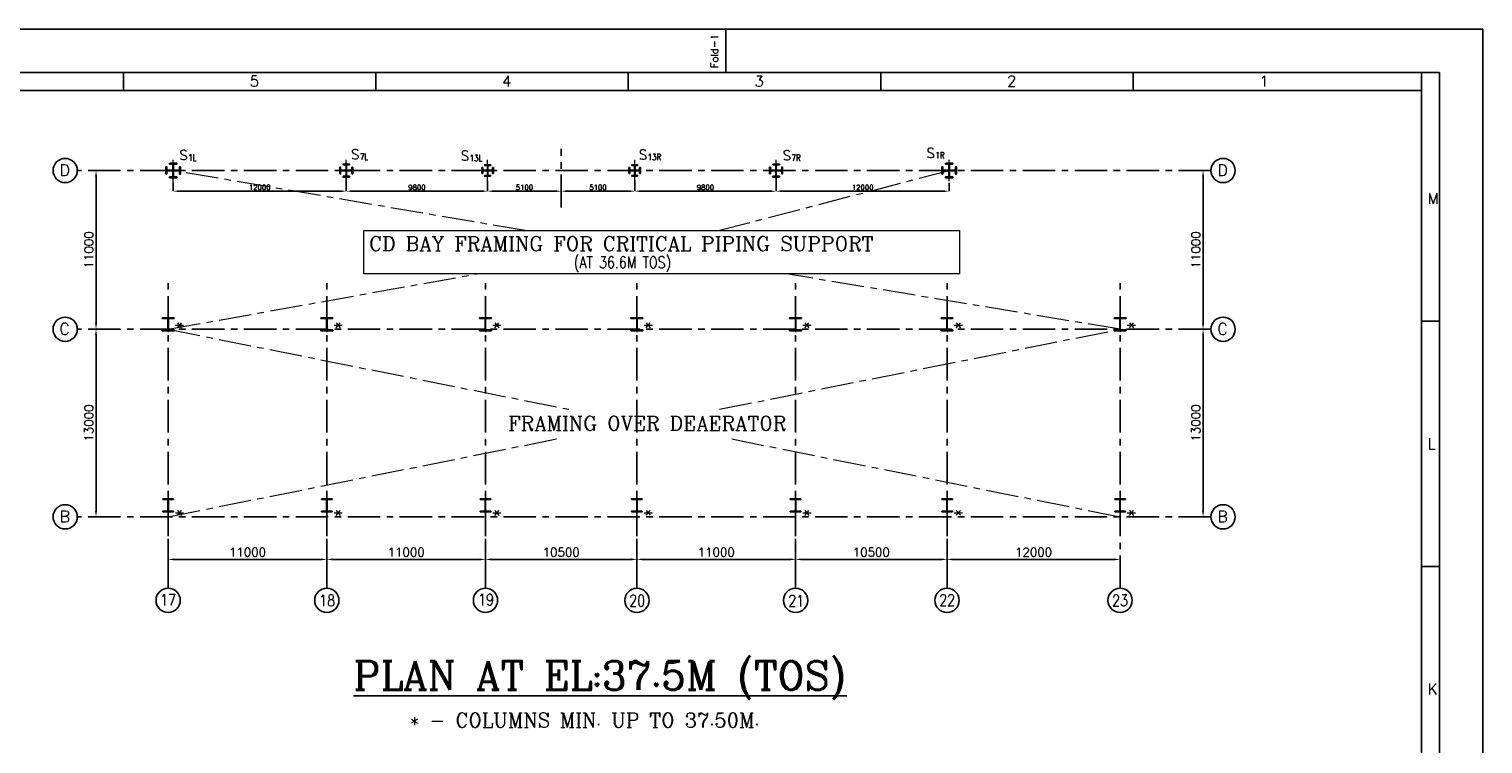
# Model space of a CAD drawing. Header units: inches. Extents: x 0 to 1544102, y -512776 to 23144100.
# Tile 61 of 74: x 196453 to 297250, y -126985 to -77448. Entities that reach past the tile are written whole.
import ezdxf
from ezdxf.enums import TextEntityAlignment as Align

# ---------------------------------------------------------------- set-up
doc = ezdxf.new("R2010")
doc.units = ezdxf.units.IN
doc.header["$LTSCALE"] = 1800
doc.header["$MEASUREMENT"] = 0
doc.linetypes.add('CENTER', pattern=[2, 1.25, -0.25, 0.25, -0.25])
doc.layers.get('0').update_dxf_attribs({"color": 253, "lineweight": 9})
for name, color, linetype in [('1', 7, 'Continuous'), ('1_01_STEEL_TIER1', 7, 'Continuous'), ('COL', 1, 'Continuous'), ('DIM', 4, 'Continuous'), ('FORMAT', 9, 'Continuous'), ('GRID', 251, 'CENTER'), ('TEXT', 3, 'Continuous')]:
    doc.layers.add(name, color=color, linetype=linetype)
doc.layers.add('CEN', color=2, linetype='CENTER', lineweight=15)
doc.styles.add('C4', font='COMPLEX', dxfattribs={"width": 0.75, "height": 625})
doc.styles.add('ROMANC', font='ROMANC.SHX')
doc.styles.add('ROMANS', font='romans.shx')
doc.styles.add('ROMANT', font='romant')
doc.styles.add('S3', font='simplex.shx', dxfattribs={"width": 0.75, "height": 320})
doc.dimstyles.new('K2', dxfattribs={"dimtxt": 600, "dimasz": 400, "dimexe": 200, "dimexo": 200, "dimgap": 200, "dimtad": 1, "dimdec": 0, "dimzin": 0, "dimdsep": 46, "dimtxsty": 'ROMANC', "dimcen": 0.09, "dimclrd": 256, "dimclrt": 4, "dimadec": 0, "dimazin": 0, "dimtfac": 1, "dimtdec": 0, "dimtofl": 0, "dimtmove": 1, "dimatfit": 3, "dimfxl": 0.18, "dimtolj": 1, "dimtzin": 0, "dimarcsym": 0})
doc.dimstyles.new('USER175', dxfattribs={"dimscale": 175, "dimtxt": 2, "dimasz": 1.75, "dimexe": 0, "dimexo": 0, "dimgap": 0.5, "dimtad": 1, "dimdec": 0, "dimzin": 0, "dimdsep": 46, "dimtxsty": 'ROMANS', "dimcen": 0, "dimclrd": 4, "dimclre": 4, "dimclrt": 4, "dimadec": 0, "dimazin": 0, "dimtfac": 0.09, "dimtdec": 0, "dimtix": 1, "dimtofl": 0, "dimtmove": 0, "dimatfit": 3, "dimfxl": 1, "dimtolj": 1, "dimtzin": 0, "dimarcsym": 0})

# ---------------------------------------------------------------- blocks, each defined once
blk = doc.blocks.new('*D262')
at = {"layer": 'DIM', "color": 0, "lineweight": -2, "transparency": 16777216}
for p, q in [((277416, -98248), (278046, -98248)), ((277416, -111248), (278046, -111248))]:
    blk.add_line(p, q, dxfattribs=at)
at = {"layer": 'DIM', "lineweight": -2, "transparency": 16777216}
blk.add_line((277846, -110848), (277846, -98648), dxfattribs=at)
at = {"layer": 'DIM', "transparency": 16777216}
for points in [[(277779, -98648), (277913, -98648), (277846, -98248)], [(277779, -110848), (277913, -110848), (277846, -111248)]]:
    blk.add_solid(points, dxfattribs=at)
at = {"layer": 'DIM', "color": 4, "transparency": 16777216, "insert": (277346, -104748), "char_height": 600, "attachment_point": 5, "rotation": 90, "style": 'ROMANC'}
blk.add_mtext('\\A1;13000', dxfattribs=at)
blk = doc.blocks.new('*D263')
at = {"layer": 'DIM', "color": 0, "lineweight": -2, "transparency": 16777216}
for p, q in [((277416, -87248), (278046, -87248)), ((277416, -98248), (278046, -98248))]:
    blk.add_line(p, q, dxfattribs=at)
at = {"layer": 'DIM', "lineweight": -2, "transparency": 16777216}
blk.add_line((277846, -97848), (277846, -87648), dxfattribs=at)
at = {"layer": 'DIM', "transparency": 16777216}
for points in [[(277779, -87648), (277913, -87648), (277846, -87248)], [(277779, -97848), (277913, -97848), (277846, -98248)]]:
    blk.add_solid(points, dxfattribs=at)
at = {"layer": 'DIM', "color": 4, "transparency": 16777216, "insert": (277346, -92748), "char_height": 600, "attachment_point": 5, "rotation": 90, "style": 'ROMANC'}
blk.add_mtext('\\A1;11000', dxfattribs=at)
blk = doc.blocks.new('*D264')
at = {"layer": 'DIM', "color": 0, "lineweight": -2, "transparency": 16777216}
for p, q in [((260096, -112773), (260096, -114398)), ((272096, -113917), (272096, -114398))]:
    blk.add_line(p, q, dxfattribs=at)
at = {"layer": 'DIM', "lineweight": -2, "transparency": 16777216}
blk.add_line((271696, -114198), (260496, -114198), dxfattribs=at)
at = {"layer": 'DIM', "transparency": 16777216}
for points in [[(260496, -114132), (260496, -114265), (260096, -114198)], [(271696, -114132), (271696, -114265), (272096, -114198)]]:
    blk.add_solid(points, dxfattribs=at)
at = {"layer": 'DIM', "color": 4, "transparency": 16777216, "insert": (266096, -113698), "char_height": 600, "attachment_point": 5, "style": 'ROMANC'}
blk.add_mtext('\\A1;12000', dxfattribs=at)
blk = doc.blocks.new('*D265')
at = {"layer": 'DIM', "color": 0, "lineweight": -2, "transparency": 16777216}
for p, q in [((249596, -112773), (249596, -114398)), ((260096, -113917), (260096, -114398))]:
    blk.add_line(p, q, dxfattribs=at)
at = {"layer": 'DIM', "lineweight": -2, "transparency": 16777216}
blk.add_line((259696, -114198), (249996, -114198), dxfattribs=at)
at = {"layer": 'DIM', "transparency": 16777216}
for points in [[(249996, -114132), (249996, -114265), (249596, -114198)], [(259696, -114132), (259696, -114265), (260096, -114198)]]:
    blk.add_solid(points, dxfattribs=at)
at = {"layer": 'DIM', "color": 4, "transparency": 16777216, "insert": (254846, -113698), "char_height": 600, "attachment_point": 5, "style": 'ROMANC'}
blk.add_mtext('\\A1;10500', dxfattribs=at)
blk = doc.blocks.new('*D266')
at = {"layer": 'DIM', "color": 0, "lineweight": -2, "transparency": 16777216}
for p, q in [((238596, -112773), (238596, -114398)), ((249596, -113917), (249596, -114398))]:
    blk.add_line(p, q, dxfattribs=at)
at = {"layer": 'DIM', "lineweight": -2, "transparency": 16777216}
blk.add_line((249196, -114198), (238996, -114198), dxfattribs=at)
at = {"layer": 'DIM', "transparency": 16777216}
for points in [[(238996, -114132), (238996, -114265), (238596, -114198)], [(249196, -114132), (249196, -114265), (249596, -114198)]]:
    blk.add_solid(points, dxfattribs=at)
at = {"layer": 'DIM', "color": 4, "transparency": 16777216, "insert": (244096, -113698), "char_height": 600, "attachment_point": 5, "style": 'ROMANC'}
blk.add_mtext('\\A1;11000', dxfattribs=at)
blk = doc.blocks.new('*D267')
at = {"layer": 'DIM', "color": 0, "lineweight": -2, "transparency": 16777216}
for p, q in [((228096, -112773), (228096, -114398)), ((238596, -113917), (238596, -114398))]:
    blk.add_line(p, q, dxfattribs=at)
at = {"layer": 'DIM', "lineweight": -2, "transparency": 16777216}
blk.add_line((238196, -114198), (228496, -114198), dxfattribs=at)
at = {"layer": 'DIM', "transparency": 16777216}
for points in [[(228496, -114132), (228496, -114265), (228096, -114198)], [(238196, -114132), (238196, -114265), (238596, -114198)]]:
    blk.add_solid(points, dxfattribs=at)
at = {"layer": 'DIM', "color": 4, "transparency": 16777216, "insert": (233346, -113698), "char_height": 600, "attachment_point": 5, "style": 'ROMANC'}
blk.add_mtext('\\A1;10500', dxfattribs=at)
blk = doc.blocks.new('*D268')
at = {"layer": 'DIM', "color": 0, "lineweight": -2, "transparency": 16777216}
for p, q in [((217096, -112773), (217096, -114398)), ((228096, -113917), (228096, -114398))]:
    blk.add_line(p, q, dxfattribs=at)
at = {"layer": 'DIM', "lineweight": -2, "transparency": 16777216}
blk.add_line((227696, -114198), (217496, -114198), dxfattribs=at)
at = {"layer": 'DIM', "transparency": 16777216}
for points in [[(217496, -114132), (217496, -114265), (217096, -114198)], [(227696, -114132), (227696, -114265), (228096, -114198)]]:
    blk.add_solid(points, dxfattribs=at)
at = {"layer": 'DIM', "color": 4, "transparency": 16777216, "insert": (222596, -113698), "char_height": 600, "attachment_point": 5, "style": 'ROMANC'}
blk.add_mtext('\\A1;11000', dxfattribs=at)
blk = doc.blocks.new('*D269')
at = {"layer": 'DIM', "color": 0, "lineweight": -2, "transparency": 16777216}
for p, q in [((206096, -112773), (206096, -114398)), ((217096, -113917), (217096, -114398))]:
    blk.add_line(p, q, dxfattribs=at)
at = {"layer": 'DIM', "lineweight": -2, "transparency": 16777216}
blk.add_line((216696, -114198), (206496, -114198), dxfattribs=at)
at = {"layer": 'DIM', "transparency": 16777216}
for points in [[(206496, -114132), (206496, -114265), (206096, -114198)], [(216696, -114132), (216696, -114265), (217096, -114198)]]:
    blk.add_solid(points, dxfattribs=at)
at = {"layer": 'DIM', "color": 4, "transparency": 16777216, "insert": (211596, -113698), "char_height": 600, "attachment_point": 5, "style": 'ROMANC'}
blk.add_mtext('\\A1;11000', dxfattribs=at)
blk = doc.blocks.new('*D270')
at = {"layer": 'DIM', "color": 0, "lineweight": -2, "transparency": 16777216}
for p, q in [((200666, -98248), (201296, -98248)), ((200666, -111248), (201296, -111248))]:
    blk.add_line(p, q, dxfattribs=at)
at = {"layer": 'DIM', "lineweight": -2, "transparency": 16777216}
blk.add_line((201096, -110848), (201096, -98648), dxfattribs=at)
at = {"layer": 'DIM', "transparency": 16777216}
for points in [[(201029, -98648), (201163, -98648), (201096, -98248)], [(201029, -110848), (201163, -110848), (201096, -111248)]]:
    blk.add_solid(points, dxfattribs=at)
at = {"layer": 'DIM', "color": 4, "transparency": 16777216, "insert": (200596, -104748), "char_height": 600, "attachment_point": 5, "rotation": 90, "style": 'ROMANC'}
blk.add_mtext('\\A1;13000', dxfattribs=at)
blk = doc.blocks.new('*D271')
at = {"layer": 'DIM', "color": 0, "lineweight": -2, "transparency": 16777216}
for p, q in [((200666, -87248), (201296, -87248)), ((200666, -98248), (201296, -98248))]:
    blk.add_line(p, q, dxfattribs=at)
at = {"layer": 'DIM', "lineweight": -2, "transparency": 16777216}
blk.add_line((201096, -97848), (201096, -87648), dxfattribs=at)
at = {"layer": 'DIM', "transparency": 16777216}
for points in [[(201029, -87648), (201163, -87648), (201096, -87248)], [(201029, -97848), (201163, -97848), (201096, -98248)]]:
    blk.add_solid(points, dxfattribs=at)
at = {"layer": 'DIM', "color": 4, "transparency": 16777216, "insert": (200596, -92748), "char_height": 600, "attachment_point": 5, "rotation": 90, "style": 'ROMANC'}
blk.add_mtext('\\A1;11000', dxfattribs=at)
blk = doc.blocks.new('B-ROW COLUMN (ABOVE 27.6M)')
at = {"layer": 'COL', "linetype": 'Continuous'}
h = blk.add_hatch(dxfattribs=at)
h.set_pattern_fill('ANSI31', color=256, scale=100, style=0)
h.set_pattern_definition([(45, (-1203962.571, 168010.577), (-8.83883476, 8.83883476), [])])
h.paths.add_polyline_path([(13, 500), (0, 500), (0, 150), (13, 150)])
h.paths.add_polyline_path([(0, 500), (-13, 500), (-13, 150), (0, 150)])
h.paths.add_polyline_path([(-370, 900), (-370, 852), (-89, 852), (-87, 852), (-85, 852), (-83, 852), (-82, 852), (-80, 851), (-78, 851), (-76, 851), (-74, 851), (-72, 850), (-71, 850), (-69, 849), (-67, 849), (-65, 848), (-64, 848), (-62, 847), (-60, 846), (-58, 846), (-57, 845), (-55, 844), (-53, 843), (-52, 842), (-50, 841), (-49, 840), (-47, 839), (-46, 838), (-44, 837), (-43, 836), (-41, 835), (-40, 834), (-38, 832), (-37, 831), (-36, 830), (-34, 829), (-33, 827), (-32, 826), (-31, 824), (-29, 823), (-28, 821), (-27, 820), (-26, 818), (-25, 817), (-24, 815), (-23, 814), (-22, 812), (-22, 810), (-21, 809), (-20, 807), (-19, 805), (-19, 804), (-18, 802), (-17, 800), (-17, 798), (-16, 797), (-16, 795), (-15, 793), (-15, 791), (-15, 789), (-14, 788), (-14, 786), (-14, 784), (-14, 782), (-14, 780), (-14, 778), (-13, 776), (-13, 500), (0, 500), (0, 900)])
h.paths.add_polyline_path([(370, 852), (370, 900), (0, 900), (0, 500), (13, 500), (13, 776), (14, 778), (14, 780), (14, 782), (14, 784), (14, 786), (14, 788), (15, 789), (15, 791), (15, 793), (16, 795), (16, 797), (17, 798), (17, 800), (18, 802), (19, 804), (19, 805), (20, 807), (21, 809), (22, 810), (22, 812), (23, 814), (24, 815), (25, 817), (26, 818), (27, 820), (28, 821), (29, 823), (31, 824), (32, 826), (33, 827), (34, 829), (36, 830), (37, 831), (38, 832), (40, 834), (41, 835), (43, 836), (44, 837), (46, 838), (47, 839), (49, 840), (50, 841), (52, 842), (53, 843), (55, 844), (57, 845), (58, 846), (60, 846), (62, 847), (64, 848), (65, 848), (67, 849), (69, 849), (71, 850), (72, 850), (74, 851), (76, 851), (78, 851), (80, 851), (82, 852), (83, 852), (85, 852), (87, 852), (89, 852)])
h.paths.add_polyline_path([(370, 0), (370, 48), (89, 48), (87, 48), (85, 48), (83, 48), (82, 48), (80, 49), (78, 49), (76, 49), (74, 49), (72, 50), (71, 50), (69, 51), (67, 51), (65, 52), (64, 52), (62, 53), (60, 54), (58, 54), (57, 55), (55, 56), (53, 57), (52, 58), (50, 59), (49, 60), (47, 61), (46, 62), (44, 63), (43, 64), (41, 65), (40, 66), (38, 68), (37, 69), (36, 70), (34, 71), (33, 73), (32, 74), (31, 76), (29, 77), (28, 79), (27, 80), (26, 82), (25, 83), (24, 85), (23, 86), (22, 88), (22, 90), (21, 91), (20, 93), (19, 95), (19, 96), (18, 98), (17, 100), (17, 102), (16, 103), (16, 105), (15, 107), (15, 109), (15, 111), (14, 112), (14, 114), (14, 116), (14, 118), (14, 120), (14, 122), (13, 124), (13, 150), (0, 150), (0, 0)])
h.paths.add_polyline_path([(-370, 48), (-370, 0), (0, 0), (0, 150), (-13, 150), (-13, 124), (-14, 122), (-14, 120), (-14, 118), (-14, 116), (-14, 114), (-14, 112), (-15, 111), (-15, 109), (-15, 107), (-16, 105), (-16, 103), (-17, 102), (-17, 100), (-18, 98), (-19, 96), (-19, 95), (-20, 93), (-21, 91), (-22, 90), (-22, 88), (-23, 86), (-24, 85), (-25, 83), (-26, 82), (-27, 80), (-28, 79), (-29, 77), (-31, 76), (-32, 74), (-33, 73), (-34, 71), (-36, 70), (-37, 69), (-38, 68), (-40, 66), (-41, 65), (-43, 64), (-44, 63), (-46, 62), (-47, 61), (-49, 60), (-50, 59), (-52, 58), (-53, 57), (-55, 56), (-57, 55), (-58, 54), (-60, 54), (-62, 53), (-64, 52), (-65, 52), (-67, 51), (-69, 51), (-71, 50), (-72, 50), (-74, 49), (-76, 49), (-78, 49), (-80, 49), (-82, 48), (-83, 48), (-85, 48), (-87, 48), (-89, 48)])
at = {"layer": 'CEN', "color": 2}
for p, q in [((-37, 450), (37, 450)), ((0, 995), (0, -95))]:
    blk.add_line(p, q, dxfattribs=at)
at = {"layer": 'COL'}
for p, q in [((-370, 900), (-370, 852)), ((370, 900), (-370, 900)), ((-89, 852), (-370, 852)), ((-89, 48), (-370, 48)), ((-370, 48), (-370, 0)), ((-370, 0), (370, 0)), ((-13, 776), (-13, 124)), ((13, 776), (13, 124)), ((89, 852), (370, 852)), ((89, 48), (370, 48)), ((370, 852), (370, 900)), ((370, 0), (370, 48))]:
    blk.add_line(p, q, dxfattribs=at)
for centre, major_axis, start_param, end_param in [((-89, 776), (-75.5, 0), 3.1421767, 4.712973), ((-89, 124), (-75.5, 0.1), 1.5726675, 3.1434639), ((89, 124), (-75.5, 0.1), 0.0011978, 1.5719942), ((89, 776), (-75.5, 0), -1.5701527, 0.0006436)]:
    blk.add_ellipse(centre, major_axis=major_axis, ratio=1, start_param=start_param, end_param=end_param, dxfattribs=at)
blk = doc.blocks.new('C-ROW COLUMN (ABOVE 25.5M)')
at = {"layer": 'COL', "linetype": 'Continuous'}
h = blk.add_hatch(dxfattribs=at)
h.set_pattern_fill('ANSI31', color=256, scale=100, style=0)
h.set_pattern_definition([(45, (-1144977.764, 91865.643), (-8.83883476, 8.83883476), [])])
edge = h.paths.add_edge_path()
edge.add_ellipse((89, -326), major_axis=(-75.5, 0.1), ratio=1, start_angle=0.04225, end_angle=18.17917, ccw=False)
edge.add_line((13, -326), (13, 326))
edge.add_ellipse((89, 326), major_axis=(75.5, 0), ratio=1, start_angle=89.99996, end_angle=179.99996, ccw=False)
edge.add_line((89, 402), (412, 402))
edge.add_line((412, 402), (412, 450))
edge.add_line((412, 450), (0, 450))
edge.add_line((0, 450), (0, -350))
edge.add_line((0, -350), (17, -350))
edge = h.paths.add_edge_path()
edge.add_ellipse((-89, 326), major_axis=(-75.5, 0), ratio=1, start_angle=180.0001, end_angle=270.0001, ccw=False)
edge.add_line((-13, 326), (-13, -326))
edge.add_ellipse((-89, -326), major_axis=(75.5, 0.1), ratio=1, start_angle=341.82083, end_angle=359.95775, ccw=False)
edge.add_line((-17, -350), (0, -350))
edge.add_line((0, -350), (0, 450))
edge.add_line((0, 450), (-412, 450))
edge.add_line((-412, 450), (-412, 402))
edge.add_line((-412, 402), (-89, 402))
edge = h.paths.add_edge_path()
edge.add_ellipse((89, -326), major_axis=(-75.5, 0.1), ratio=1, start_angle=21.64785, end_angle=90.04225, ccw=False)
edge.add_line((19, -354), (0, -350))
edge.add_line((0, -350), (0, -450))
edge.add_line((0, -450), (412, -450))
edge.add_line((412, -450), (412, -444))
edge.add_line((412, -444), (412, -402))
edge.add_line((412, -402), (227, -402))
edge.add_line((227, -402), (89, -402))
edge = h.paths.add_edge_path()
edge.add_ellipse((-89, -326), major_axis=(75.5, 0.1), ratio=1, start_angle=269.95775, end_angle=341.82083, ccw=False)
edge.add_line((-89, -402), (-412, -402))
edge.add_line((-412, -402), (-412, -450))
edge.add_line((-412, -450), (0, -450))
edge.add_line((0, -450), (0, -350))
edge.add_line((0, -350), (-17, -350))
at = {"layer": 'CEN', "color": 2}
for p, q in [((0, 545), (0, -545)), ((-37, 0), (37, 0))]:
    blk.add_line(p, q, dxfattribs=at)
at = {"layer": 'COL'}
for p, q in [((-412, 450), (-412, 402)), ((412, 450), (-412, 450)), ((-89, 402), (-412, 402)), ((-13, 326), (-13, -326)), ((13, 326), (13, -326)), ((89, 402), (412, 402)), ((412, 402), (412, 450)), ((-89, -402), (-412, -402)), ((-412, -402), (-412, -450)), ((-412, -450), (412, -450)), ((89, -402), (412, -402)), ((412, -450), (412, -402))]:
    blk.add_line(p, q, dxfattribs=at)
for centre, major_axis, start_param, end_param in [((-89, 326), (-75.5, 0), 3.1415944, 4.7123907), ((89, 326), (75.5, 0), 1.5707957, 3.141592), ((-89, -326), (75.5, 0.1), 4.7116516, 6.2824479), ((89, -326), (-75.5, 0.1), 0.0007375, 1.5715338)]:
    blk.add_ellipse(centre, major_axis=major_axis, ratio=1, start_param=start_param, end_param=end_param, dxfattribs=at)
blk = doc.blocks.new('SHEET_A0')
at = {"layer": 'FORMAT'}
for p, q in [((979, 829), (979, 841)), ((1177, 829), (12, 829)), ((812, 824), (812, 829)), ((882, 824), (882, 829)), ((952, 824), (952, 829)), ((1022, 824), (1022, 829)), ((1092, 824), (1092, 829)), ((1172, 170.9), (1172, 829)), ((1177, 12), (1177, 829)), ((109, 824), (1172, 824)), ((1177, 760), (1172, 760)), ((1177, 692), (1172, 692))]:
    blk.add_line(p, q, dxfattribs=at)
blk.add_lwpolyline([(1189, 841), (0, 841), (0, 0), (1189, 0)], close=True, dxfattribs=at)
at = {"layer": 'FORMAT', "style": 'ROMANS'}
blk.add_text('Fold-1', height=2, rotation=90, dxfattribs=at).set_placement((976.89, 830.23))
for s, p in [('5', (847, 825.08)), ('4', (917, 825.08)), ('3', (987, 825.08)), ('2', (1057, 825.08)), ('1', (1127, 825.08)), ('M', (1173.68, 792.56)), ('L', (1173.68, 724.56)), ('K', (1173.68, 656.56))]:
    blk.add_text(s, height=3, dxfattribs=at).set_placement(p)
at = {"layer": 'FORMAT', "color": 3, "flags": 13}
for tag, height, rotation, style, p in [('DRGNO', 3.5, 180, 'ROMANT', (99.42, 824.44)), ('FILE_PATH', 2, 90, 'ROMANS', (18.35, 51.64))]:
    blk.add_attdef(tag, text='', height=height, rotation=rotation, dxfattribs=dict(at, style=style)).set_placement(p, align=Align.MIDDLE_LEFT)
for tag, height, style, p in [('DRN', 2, 'ROMANS', (1122.62, 62.51)), ('DESIGN', 2, 'ROMANS', (1122.62, 58.59)), ('CHD', 2, 'ROMANS', (1122.62, 54.43)), ('APPD', 2, 'ROMANS', (1122.62, 50.27)), ('SCALE', 2, 'ROMANS', (1088.44, 28.38)), ('DRGNO', 3.5, 'ROMANT', (1105.05, 23))]:
    blk.add_attdef(tag, text='', height=height, dxfattribs=dict(at, style=style)).set_placement(p, align=Align.MIDDLE_LEFT)
at = {"layer": 'FORMAT', "color": 3, "style": 'ROMANS', "width": 0.8, "flags": 13}
for p in [(1162.9, 62.51), (1162.9, 58.35), (1162.9, 54.19), (1162.9, 50.16)]:
    blk.add_attdef('DATE', text='', height=2, dxfattribs=at).set_placement(p, align=Align.MIDDLE_LEFT)
at = {"layer": 'FORMAT', "color": 3, "style": 'ROMANS', "flags": 13}
for tag, p in [('1', (1119.96, 13.98)), ('REV', (1156.97, 13.98))]:
    blk.add_attdef(tag, p, '', height=2, dxfattribs=at)
blk = doc.blocks.new('*D372')
at = {"layer": 'DIM', "color": 4, "lineweight": -2, "transparency": 16777216}
for p, q in [((233346, -87531), (233346, -88681)), ((228246, -87931), (228246, -88681)), ((228552, -88681), (233040, -88681))]:
    blk.add_line(p, q, dxfattribs=at)
at = {"layer": 'DIM', "color": 4, "transparency": 16777216}
for points in [[(228552, -88630), (228552, -88732), (228246, -88681)], [(233040, -88630), (233040, -88732), (233346, -88681)]]:
    blk.add_solid(points, dxfattribs=at)
at = {"layer": 'DIM', "color": 4, "transparency": 16777216, "insert": (230796, -88419), "char_height": 350, "attachment_point": 5, "style": 'ROMANS'}
blk.add_mtext('\\A1;5100', dxfattribs=at)
blk = doc.blocks.new('*D373')
at = {"layer": 'DIM', "color": 4, "lineweight": -2, "transparency": 16777216}
for p, q in [((218446, -87163), (218446, -88681)), ((227940, -88681), (218752, -88681)), ((228246, -87931), (228246, -88681))]:
    blk.add_line(p, q, dxfattribs=at)
at = {"layer": 'DIM', "color": 4, "transparency": 16777216}
for points in [[(218752, -88630), (218752, -88732), (218446, -88681)], [(227940, -88630), (227940, -88732), (228246, -88681)]]:
    blk.add_solid(points, dxfattribs=at)
at = {"layer": 'DIM', "color": 4, "transparency": 16777216, "insert": (223346, -88419), "char_height": 350, "attachment_point": 5, "style": 'ROMANS'}
blk.add_mtext('\\A1;9800', dxfattribs=at)
blk = doc.blocks.new('*D374')
at = {"layer": 'DIM', "color": 4, "lineweight": -2, "transparency": 16777216}
for p, q in [((218446, -87163), (218446, -88681)), ((206446, -88104), (206446, -88681)), ((206752, -88681), (218140, -88681))]:
    blk.add_line(p, q, dxfattribs=at)
at = {"layer": 'DIM', "color": 4, "transparency": 16777216}
for points in [[(206752, -88630), (206752, -88732), (206446, -88681)], [(218140, -88630), (218140, -88732), (218446, -88681)]]:
    blk.add_solid(points, dxfattribs=at)
at = {"layer": 'DIM', "color": 4, "transparency": 16777216, "insert": (212446, -88419), "char_height": 350, "attachment_point": 5, "style": 'ROMANS'}
blk.add_mtext('\\A1;12000', dxfattribs=at)
blk = doc.blocks.new('*D375')
at = {"layer": 'DIM', "color": 4, "lineweight": -2, "transparency": 16777216}
for p, q in [((233346, -87531), (233346, -88681)), ((238140, -88681), (233652, -88681)), ((238446, -87931), (238446, -88681))]:
    blk.add_line(p, q, dxfattribs=at)
at = {"layer": 'DIM', "color": 4, "transparency": 16777216}
for points in [[(233652, -88630), (233652, -88732), (233346, -88681)], [(238140, -88630), (238140, -88732), (238446, -88681)]]:
    blk.add_solid(points, dxfattribs=at)
at = {"layer": 'DIM', "color": 4, "transparency": 16777216, "insert": (235896, -88419), "char_height": 350, "attachment_point": 5, "style": 'ROMANS'}
blk.add_mtext('\\A1;5100', dxfattribs=at)
blk = doc.blocks.new('*D376')
at = {"layer": 'DIM', "color": 4, "lineweight": -2, "transparency": 16777216}
for p, q in [((248246, -87163), (248246, -88681)), ((238446, -87931), (238446, -88681)), ((238752, -88681), (247940, -88681))]:
    blk.add_line(p, q, dxfattribs=at)
at = {"layer": 'DIM', "color": 4, "transparency": 16777216}
for points in [[(238752, -88630), (238752, -88732), (238446, -88681)], [(247940, -88630), (247940, -88732), (248246, -88681)]]:
    blk.add_solid(points, dxfattribs=at)
at = {"layer": 'DIM', "color": 4, "transparency": 16777216, "insert": (243346, -88419), "char_height": 350, "attachment_point": 5, "style": 'ROMANS'}
blk.add_mtext('\\A1;9800', dxfattribs=at)
blk = doc.blocks.new('*D377')
at = {"layer": 'DIM', "color": 4, "lineweight": -2, "transparency": 16777216}
for p, q in [((248246, -87163), (248246, -88681)), ((259940, -88681), (248552, -88681)), ((260246, -88104), (260246, -88681))]:
    blk.add_line(p, q, dxfattribs=at)
at = {"layer": 'DIM', "color": 4, "transparency": 16777216}
for points in [[(248552, -88630), (248552, -88732), (248246, -88681)], [(259940, -88630), (259940, -88732), (260246, -88681)]]:
    blk.add_solid(points, dxfattribs=at)
at = {"layer": 'DIM', "color": 4, "transparency": 16777216, "insert": (254246, -88419), "char_height": 350, "attachment_point": 5, "style": 'ROMANS'}
blk.add_mtext('\\A1;12000', dxfattribs=at)

msp = doc.modelspace()

# ---------------------------------------------------------------- linework, layer by layer
at = {"color": 8}
msp.add_lwpolyline([(219651.61, -91415.36), (260951.61, -91415.36), (260951.61, -94415.36), (219651.61, -94415.36)], close=True, dxfattribs=at)
at = {"layer": '1'}
for centre in [(198956.47, -87248.34), (198956.47, -87248.34), (279236.31, -87248.34), (279236.31, -87248.34), (198956.47, -98248.34), (198956.47, -98248.34), (279236.31, -98248.34), (279236.31, -98248.34), (198955.63, -111248.34), (198955.63, -111248.34), (279236.31, -111248.34), (279236.31, -111248.34), (206095.97, -117038.65), (206095.97, -117038.65), (217095.97, -117038.65), (217095.97, -117038.65), (228095.97, -117038.65), (228095.97, -117038.65), (238595.97, -117038.65), (238595.97, -117038.65), (249595.97, -117038.65), (249595.97, -117038.65), (260095.97, -117038.65), (260095.97, -117038.65), (272095.97, -117038.65), (272095.97, -117038.65)]:
    msp.add_circle(centre, 840.34, dxfattribs=at)
at = {"layer": '1_01_STEEL_TIER1', "color": 1}
for points in [[(205945.97, -87498.7), (205945.97, -86998.7), (206008.97, -86998.7), (206008.97, -87232.7), (206429.97, -87232.7), (206429.97, -86811.7), (206195.97, -86811.7), (206195.97, -86748.7), (206695.97, -86748.7), (206695.97, -86811.7), (206461.97, -86811.7), (206461.97, -87232.7), (206882.97, -87232.7), (206882.97, -86998.7), (206945.97, -86998.7), (206945.97, -87498.7), (206882.97, -87498.7), (206882.97, -87264.7), (206461.97, -87264.7), (206461.97, -87685.7), (206695.97, -87685.7), (206695.97, -87748.7), (206195.97, -87748.7), (206195.97, -87685.7), (206429.97, -87685.7), (206429.97, -87264.7), (206008.97, -87264.7), (206008.97, -87498.7), (205945.97, -87498.7)], [(260745.97, -87498.7), (260745.97, -86998.7), (260682.97, -86998.7), (260682.97, -87232.7), (260261.97, -87232.7), (260261.97, -86811.7), (260495.97, -86811.7), (260495.97, -86748.7), (259995.97, -86748.7), (259995.97, -86811.7), (260229.97, -86811.7), (260229.97, -87232.7), (259808.97, -87232.7), (259808.97, -86998.7), (259745.97, -86998.7), (259745.97, -87498.7), (259808.97, -87498.7), (259808.97, -87264.7), (260229.97, -87264.7), (260229.97, -87685.7), (259995.97, -87685.7), (259995.97, -87748.7), (260495.97, -87748.7), (260495.97, -87685.7), (260261.97, -87685.7), (260261.97, -87264.7), (260682.97, -87264.7), (260682.97, -87498.7), (260745.97, -87498.7)]]:
    msp.add_lwpolyline(points, dxfattribs=at)
for points in [[(218670.97, -87642.35), (218458.47, -87642.35), (218458.47, -87260.85), (218839.97, -87260.85), (218839.97, -87473.35), (218895.97, -87473.35), (218895.97, -87023.35), (218839.97, -87023.35), (218839.97, -87235.85), (218458.47, -87235.85), (218458.47, -86854.35), (218670.97, -86854.35), (218670.97, -86798.35), (218220.97, -86798.35), (218220.97, -86854.35), (218433.47, -86854.35), (218433.47, -87235.85), (218051.97, -87235.85), (218051.97, -87023.35), (217995.97, -87023.35), (217995.97, -87473.35), (218051.97, -87473.35), (218051.97, -87260.85), (218433.47, -87260.85), (218433.47, -87642.35), (218220.97, -87642.35), (218220.97, -87698.35), (218670.97, -87698.35)], [(228445.97, -87648.35), (228045.97, -87648.35), (228045.97, -87585.35), (228225.97, -87585.35), (228225.97, -87268.35), (227908.97, -87268.35), (227908.97, -87448.35), (227845.97, -87448.35), (227845.97, -87048.35), (227908.97, -87048.35), (227908.97, -87228.35), (228225.97, -87228.35), (228225.97, -86911.35), (228045.97, -86911.35), (228045.97, -86848.35), (228445.97, -86848.35), (228445.97, -86911.35), (228265.97, -86911.35), (228265.97, -87228.35), (228582.97, -87228.35), (228582.97, -87048.35), (228645.97, -87048.35), (228645.97, -87448.35), (228582.97, -87448.35), (228582.97, -87268.35), (228265.97, -87268.35), (228265.97, -87585.35), (228445.97, -87585.35)], [(238645.97, -87648.35), (238245.97, -87648.35), (238245.97, -87585.35), (238425.97, -87585.35), (238425.97, -87268.35), (238108.97, -87268.35), (238108.97, -87448.35), (238045.97, -87448.35), (238045.97, -87048.35), (238108.97, -87048.35), (238108.97, -87228.35), (238425.97, -87228.35), (238425.97, -86911.35), (238245.97, -86911.35), (238245.97, -86848.35), (238645.97, -86848.35), (238645.97, -86911.35), (238465.97, -86911.35), (238465.97, -87228.35), (238782.97, -87228.35), (238782.97, -87048.35), (238845.97, -87048.35), (238845.97, -87448.35), (238782.97, -87448.35), (238782.97, -87268.35), (238465.97, -87268.35), (238465.97, -87585.35), (238645.97, -87585.35)], [(248020.97, -87642.35), (248233.47, -87642.35), (248233.47, -87260.85), (247851.97, -87260.85), (247851.97, -87473.35), (247795.97, -87473.35), (247795.97, -87023.35), (247851.97, -87023.35), (247851.97, -87235.85), (248233.47, -87235.85), (248233.47, -86854.35), (248020.97, -86854.35), (248020.97, -86798.35), (248470.97, -86798.35), (248470.97, -86854.35), (248258.47, -86854.35), (248258.47, -87235.85), (248639.97, -87235.85), (248639.97, -87023.35), (248695.97, -87023.35), (248695.97, -87473.35), (248639.97, -87473.35), (248639.97, -87260.85), (248258.47, -87260.85), (248258.47, -87642.35), (248470.97, -87642.35), (248470.97, -87698.35), (248020.97, -87698.35)]]:
    msp.add_lwpolyline(points, close=True, dxfattribs=at)
at = {"layer": 'CEN'}
for p, q in [((206445.97, -88262.51), (206445.97, -86498.34)), ((218445.97, -87998.34), (218445.97, -86498.34)), ((228245.97, -87998.34), (228245.97, -86498.34)), ((238445.97, -87998.34), (238445.97, -86498.34)), ((248245.97, -87998.34), (248245.97, -86498.34)), ((260245.97, -87998.34), (260245.97, -86498.34)), ((230849.65, -91415.36), (206445.97, -87248.34)), ((244236.38, -91415.36), (260245.97, -87248.34)), ((206095.97, -98248.34), (227490.93, -94415.36)), ((272095.97, -98248.34), (248958.75, -94415.36)), ((206095.97, -98248.34), (233867.4, -103797.69)), ((244324.53, -103797.69), (272095.97, -98248.34)), ((206095.97, -111248.34), (233019.91, -105853.07)), ((245172.02, -105853.07), (272095.97, -111248.34))]:
    msp.add_line(p, q, dxfattribs=at)
at = {"layer": 'GRID'}
for p, q in [((233345.97, -89820.96), (233345.97, -85748.34)), ((278395.97, -87248.34), (199795.97, -87248.34)), ((206095.97, -116198.34), (206095.97, -94748.34)), ((217095.97, -116198.34), (217095.97, -94748.34)), ((228095.97, -116198.34), (228095.97, -94748.34)), ((249595.97, -116198.34), (249595.97, -94748.34)), ((260095.97, -116198.34), (260095.97, -94748.34)), ((272095.97, -116198.34), (272095.97, -94748.34)), ((238595.97, -116198.34), (238595.97, -94943.47)), ((278395.97, -98248.34), (199795.97, -98248.34)), ((278395.97, -111248.34), (199795.97, -111248.34))]:
    msp.add_line(p, q, dxfattribs=at)

# ---------------------------------------------------------------- block references
at = {"color": 161, "linetype": 'ByBlock', "xscale": 250, "yscale": 250, "zscale": 250}
msp.add_blockref('SHEET_A0', (0, -287698.08), dxfattribs=at)
at = {"layer": 'COL'}
for name, p in [('C-ROW COLUMN (ABOVE 25.5M)', (206095.97, -97898.34)), ('C-ROW COLUMN (ABOVE 25.5M)', (217095.97, -97898.34)), ('C-ROW COLUMN (ABOVE 25.5M)', (228095.97, -97898.34)), ('C-ROW COLUMN (ABOVE 25.5M)', (238595.97, -97898.34)), ('C-ROW COLUMN (ABOVE 25.5M)', (249595.97, -97898.34)), ('C-ROW COLUMN (ABOVE 25.5M)', (260095.97, -97898.34)), ('C-ROW COLUMN (ABOVE 25.5M)', (272095.97, -97898.34)), ('B-ROW COLUMN (ABOVE 27.6M)', (206095.97, -110898.34)), ('B-ROW COLUMN (ABOVE 27.6M)', (217095.97, -110898.34)), ('B-ROW COLUMN (ABOVE 27.6M)', (228095.97, -110898.34)), ('B-ROW COLUMN (ABOVE 27.6M)', (238595.97, -110898.34)), ('B-ROW COLUMN (ABOVE 27.6M)', (249595.97, -110898.34)), ('B-ROW COLUMN (ABOVE 27.6M)', (260095.97, -110898.34)), ('B-ROW COLUMN (ABOVE 27.6M)', (272095.97, -110898.34))]:
    msp.add_blockref(name, p, dxfattribs=at)

# ---------------------------------------------------------------- texts
at = {"layer": 'TEXT', "style": 'C4', "text_generation_flag": 6}
for p in [(206875.47, -86519.29), (218777.15, -86463.27), (226382.01, -86557.54), (238726.45, -86485.99), (248703.23, -86543.07), (258676.88, -86371.63)]:
    msp.add_text('S', height=675, rotation=180, dxfattribs=at).set_placement(p)
at = {"layer": 'TEXT', "width": 0.8}
for s, height, style, p in [('1L', 450, 'S3', (207487.49, -86571.84)), ('7L', 450, 'S3', (219389.17, -86515.82)), ('13L', 450, 'S3', (226994.02, -86610.09)), ('13R', 450, 'S3', (239338.46, -86538.53)), ('7R', 450, 'S3', (249315.24, -86595.62)), ('1R', 450, 'S3', (259288.9, -86424.17)), ('17', 800, 'ROMANC', (205545.16, -117398.54)), ('18', 800, 'ROMANC', (216573.41, -117445.38)), ('19', 800, 'ROMANC', (227588.13, -117390.49)), ('20', 800, 'ROMANC', (238063.65, -117454.64)), ('21', 800, 'ROMANC', (249093.59, -117472.6)), ('22', 800, 'ROMANC', (259553.48, -117424.63)), ('23', 800, 'ROMANC', (271541.28, -117438.94))]:
    msp.add_text(s, height=height, dxfattribs=dict(at, style=style)).set_placement(p)
at = {"layer": 'TEXT', "style": 'ROMANC'}
for s, p in [('D', (198558.73, -87624.4)), ('D', (278838.57, -87624.4)), ('C', (198558.73, -98624.4)), ('C', (278838.57, -98624.4)), ('B', (198557.88, -111624.4)), ('B', (278838.57, -111624.4))]:
    msp.add_text(s, height=800, dxfattribs=at).set_placement(p)
at = {"layer": 'TEXT', "color": 3, "style": 'ROMANC'}
for s, height, p in [('CD BAY FRAMING FOR CRITICAL PIPING SUPPORT', 1000, (220026.61, -92815.36)), ('FRAMING OVER DEAERATOR', 1000, (229673.88, -105261.35)), ('%%UPLAN AT EL:37.5M (TOS)', 2000, (218941.96, -123248.34)), ('* - COLUMNS MIN. UP TO 37.50M.', 1000, (222830.78, -125840.61))]:
    msp.add_text(s, height=height, dxfattribs=at).set_placement(p)
at = {"layer": 'TEXT', "color": 3, "style": 'ROMANC', "width": 0.8}
msp.add_text('(AT 36.6M TOS)', height=800, dxfattribs=at).set_placement((234216.93, -94015.36))
at = {"layer": 'TEXT', "style": 'ROMANC', "width": 0.8}
for p in [(207595.97, -98248.34), (218595.97, -98248.34), (229595.97, -98248.34), (240095.97, -98248.34), (251095.97, -98248.34), (261595.97, -98248.34), (273595.97, -98248.34), (207595.97, -111248.34), (218595.97, -111248.71), (229595.97, -111248.34), (240095.97, -111247.66), (251095.97, -111250.28), (261595.97, -111247.35), (273595.97, -111248.34)]:
    msp.add_text('*', height=1000, rotation=90, dxfattribs=at).set_placement(p)

# ---------------------------------------------------------------- dimensions: what is measured, and where the dimension line sits
at = {"layer": 'DIM'}
for base, p1, p2, angle, dimstyle, picture, middle in [((201095.97, -87248.34), (200466.33, -98248.34), (200466.33, -87248.34), 90, 'K2', '*D271', (200595.97, -92748.34)), ((218445.97, -88681.41), (228245.97, -87931.4), (218445.97, -87162.78), 180, 'USER175', '*D373', (223345.97, -88418.91)), ((233345.97, -88681.41), (238445.97, -87931.4), (233345.97, -87531.41), 180, 'USER175', '*D375', (235895.97, -88418.91)), ((248245.97, -88681.41), (260245.97, -88103.95), (248245.97, -87162.78), 180, 'USER175', '*D377', (254245.97, -88418.91)), ((277845.97, -87248.34), (277216.33, -98248.34), (277216.33, -87248.34), 90, 'K2', '*D263', (277345.97, -92748.34)), ((201095.97, -98248.34), (200466.33, -111248.34), (200466.33, -98248.34), 90, 'K2', '*D270', (200595.97, -104748.34)), ((277845.97, -98248.34), (277216.33, -111248.34), (277216.33, -98248.34), 90, 'K2', '*D262', (277345.97, -104748.34)), ((206095.97, -114198.34), (217095.97, -113716.66), (206095.97, -112572.77), 180, 'K2', '*D269', (211595.97, -113698.34)), ((217095.97, -114198.34), (228095.97, -113716.66), (217095.97, -112572.77), 180, 'K2', '*D268', (222595.97, -113698.34)), ((228095.97, -114198.34), (238595.97, -113716.66), (228095.97, -112572.77), 180, 'K2', '*D267', (233345.97, -113698.34)), ((238595.97, -114198.34), (249595.97, -113716.66), (238595.97, -112572.77), 180, 'K2', '*D266', (244095.97, -113698.34)), ((249595.97, -114198.34), (260095.97, -113716.66), (249595.97, -112572.77), 180, 'K2', '*D265', (254845.97, -113698.34)), ((260095.97, -114198.34), (272095.97, -113716.66), (260095.97, -112572.77), 180, 'K2', '*D264', (266095.97, -113698.34))]:
    dim = msp.add_linear_dim(base=base, p1=p1, p2=p2, angle=angle, dimstyle=dimstyle, dxfattribs=at)
    dim.commit()
    dim.dimension.update_dxf_attribs({"geometry": picture, "text_midpoint": middle})
for base, p1, p2, picture, middle in [((218445.97, -88681.41), (206445.97, -88103.95), (218445.97, -87162.78), '*D374', (212445.97, -88418.91)), ((233345.97, -88681.41), (228245.97, -87931.4), (233345.97, -87531.41), '*D372', (230795.97, -88418.91)), ((248245.97, -88681.41), (238445.97, -87931.4), (248245.97, -87162.78), '*D376', (243345.97, -88418.91))]:
    dim = msp.add_linear_dim(base=base, p1=p1, p2=p2, dimstyle='USER175', dxfattribs=at)
    dim.commit()
    dim.dimension.update_dxf_attribs({"geometry": picture, "text_midpoint": middle})

doc.saveas('drawing.dxf')
